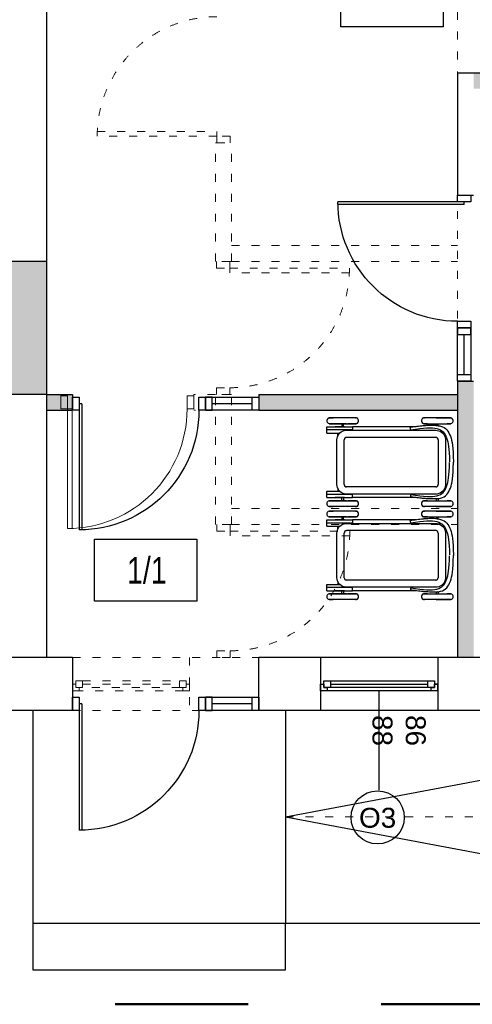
# Model space of a CAD drawing. Header units: millimetres. Extents: x 3698380 to 4312681, y 939872 to 1104488.
# Tile 42 of 93: x 3970672 to 3974075, y 1039219 to 1046630. Entities that reach past the tile are written whole.
import ezdxf
from ezdxf.enums import TextEntityAlignment as Align

# ---------------------------------------------------------------- set-up
doc = ezdxf.new("R2010")
doc.units = ezdxf.units.MM
doc.header["$LTSCALE"] = 10
doc.linetypes.add('1', pattern=[2, 1, -1])
doc.linetypes.add('ACAD_ISO03W100', pattern=[30, 12, -18])
doc.layers.add('0 20 cienka', color=8, linetype='Continuous', lineweight=20)
doc.layers.add('HVAC_zakres_opracowania', color=1, linetype='1', lineweight=50)
for name, color, linetype in [('_wytyczne ele', 6, 'Continuous'), ('A_bloki', 252, 'Continuous'), ('A_kreskowanie', 8, 'Continuous'), ('A_opis_pom', 3, 'Continuous'), ('A_sc_istn', 252, 'Continuous'), ('A_sc_proj', 2, 'Continuous'), ('A_stolarka', 252, 'Continuous'), ('A_wymiary', 1, 'Continuous')]:
    doc.layers.add(name, color=color, linetype=linetype)
doc.styles.get("Standard").update_dxf_attribs({"font": 'arial.ttf'})
doc.styles.add('Strzałki', font='ic-isocp.shx', dxfattribs={"width": 0.8})

# ---------------------------------------------------------------- blocks, each defined once
blk = doc.blocks.new('*U463')
at = {"color": 252}
for p, q in [((-16.5, 20), (-21.5, 20)), ((-21.5, 15), (-19, 15)), ((-19, 15), (-19, 17.5)), ((-19, 17.5), (-16.5, 17.5)), ((-14, 17.5), (-19, 17.5)), ((-19, 17.5), (-19, 12.5)), ((-16.5, 17.5), (-16.5, 20)), ((61.5, 20), (-16.5, 20)), ((-14, 12.5), (-14, 17.5)), ((59, 17.5), (-14, 17.5)), ((-14, 15), (59, 15)), ((64, 17.5), (59, 17.5)), ((59, 17.5), (59, 12.5)), ((66.5, 20), (61.5, 20)), ((61.5, 20), (61.5, 17.5)), ((61.5, 17.5), (64, 17.5)), ((64, 17.5), (64, 15)), ((64, 12.5), (64, 17.5)), ((64, 15), (66.5, 15)), ((-19, 12.5), (-14, 12.5)), ((-14, 12.5), (59, 12.5)), ((-14, 12.5), (59, 12.5)), ((59, 12.5), (64, 12.5))]:
    blk.add_line(p, q, dxfattribs=at)
for points in [[(-21.5, 20), (-21.5, 15), (-19, 15)], [(66.5, 20), (66.5, 15), (64, 15)]]:
    blk.add_lwpolyline(points, dxfattribs=at)
blk = doc.blocks.new('*U338')
at = {"color": 252}
blk.add_lwpolyline([(75, 0), (0, 0)], dxfattribs=at)
for tag, p in [('S', (30, 5)), ('H', (30, -20))]:
    blk.add_attdef(tag, text='', height=15, dxfattribs=at).set_placement(p, align=Align.CENTER)
blk = doc.blocks.new('*U469')
at = {"color": 252}
for points in [[(35, 900), (35, 0), (0, 0), (0, 900)], [(-50, -100), (0, -100), (0, 0), (-50, 0)], [(950, 0), (950, -100), (900, -100), (900, 0)]]:
    blk.add_lwpolyline(points, close=True, dxfattribs=at)
blk.add_arc((0, 0), 900, 0, 90, dxfattribs=at)
blk = doc.blocks.new('jndf')
at = {"layer": 'A_stolarka', "ltscale": 2}
for p, q in [((6685.7, -1555593.7), (6685.7, -1556543.7)), ((6685.7, -1555593.7), (6705.7, -1555593.7)), ((6705.7, -1555593.7), (6705.7, -1556543.7))]:
    blk.add_line(p, q, dxfattribs=at)
for points in [[(5755.7, -1555643.7), (5805.7, -1555643.7), (5805.7, -1555543.7), (5755.7, -1555543.7)], [(6705.7, -1555643.7), (6755.7, -1555643.7), (6755.7, -1555543.7), (6705.7, -1555543.7)]]:
    blk.add_lwpolyline(points, close=True, dxfattribs=at)
blk.add_arc((6705.7, -1555643.7), 900, 180, 270, dxfattribs=at)
blk = doc.blocks.new('WÓZEK DZIECIĘCY - WÓZEK DZIECIĘCY-1322588-0 PARTER')
at = {"layer": 'A_bloki'}
for p, q in [((-0.38, 0), (0, 0)), ((0.38, 0), (0, 0)), ((-33.27, -1.81), (-33.27, -2.16)), ((-33.27, -13.04), (-33.27, -1.81)), ((-33.27, -2.16), (-33.27, -2.53)), ((-33.27, -2.53), (-33.27, -2.91)), ((-33.27, -2.91), (-33.27, -3.31)), ((-33.27, -3.31), (-33.27, -3.72)), ((-33.27, -3.72), (-33.27, -4.15)), ((-33.27, -4.15), (-33.27, -4.59)), ((-33.27, -4.59), (-33.27, -5.04)), ((-33.27, -5.04), (-33.27, -5.5)), ((-33.27, -5.5), (-33.27, -5.97)), ((-33.27, -5.97), (-33.27, -6.45)), ((-33.27, -6.45), (-33.27, -6.94)), ((-33.27, -6.94), (-33.27, -7.44)), ((-28.98, -1.81), (-28.98, -4.77)), ((-28.98, -2.03), (-28.98, -1.81)), ((-28.98, -2.39), (-28.98, -2.03)), ((-28.98, -2.77), (-28.98, -2.39)), ((-28.98, -3.16), (-28.98, -2.77)), ((-28.98, -3.57), (-28.98, -3.16)), ((-28.98, -3.99), (-28.98, -3.57)), ((-28.98, -4.43), (-28.98, -3.99)), ((-28.98, -4.87), (-28.98, -4.43)), ((-28.98, -5.33), (-28.98, -4.87)), ((-28.98, -5.8), (-28.98, -5.33)), ((-28.98, -6.46), (-28.98, -5.6)), ((-28.98, -6.28), (-28.98, -5.8)), ((-28.98, -6.76), (-28.98, -6.28)), ((-28.98, -7.26), (-28.98, -6.76)), ((-28.98, -7.76), (-28.98, -7.26)), ((-28.98, -18.56), (-28.98, -7.35)), ((-21.8, -7.98), (-20.88, -7.24)), ((-20.88, -7.24), (-19.86, -6.66)), ((-19.86, -6.66), (-18.76, -6.25)), ((-18.76, -6.25), (-16.81, -5.99)), ((-16.81, -5.99), (0, -5.99)), ((0, -5.99), (16.81, -5.99)), ((16.81, -5.99), (18.76, -6.25)), ((18.76, -6.25), (19.86, -6.66)), ((19.86, -6.66), (20.88, -7.24)), ((20.88, -7.24), (21.8, -7.98)), ((28.98, -1.81), (28.98, -4.77)), ((28.98, -2.03), (28.98, -1.81)), ((28.98, -2.39), (28.98, -2.03)), ((28.98, -2.77), (28.98, -2.39)), ((28.98, -3.16), (28.98, -2.77)), ((28.98, -3.57), (28.98, -3.16)), ((28.98, -3.99), (28.98, -3.57)), ((28.98, -4.43), (28.98, -3.99)), ((28.98, -4.87), (28.98, -4.43)), ((28.98, -5.33), (28.98, -4.87)), ((28.98, -5.8), (28.98, -5.33)), ((28.98, -6.46), (28.98, -5.6)), ((28.98, -6.28), (28.98, -5.8)), ((28.98, -6.76), (28.98, -6.28)), ((28.98, -7.26), (28.98, -6.76)), ((28.98, -7.76), (28.98, -7.26)), ((28.98, -18.56), (28.98, -7.35)), ((33.27, -1.81), (33.27, -2.16)), ((33.27, -13.04), (33.27, -1.81)), ((33.27, -2.16), (33.27, -2.53)), ((33.27, -2.53), (33.27, -2.91)), ((33.27, -2.91), (33.27, -3.31)), ((33.27, -3.31), (33.27, -3.72)), ((33.27, -3.72), (33.27, -4.15)), ((33.27, -4.15), (33.27, -4.59)), ((33.27, -4.59), (33.27, -5.04)), ((33.27, -5.04), (33.27, -5.5)), ((33.27, -5.5), (33.27, -5.97)), ((33.27, -5.97), (33.27, -6.45)), ((33.27, -6.45), (33.27, -6.94)), ((33.27, -6.94), (33.27, -7.44)), ((-33.27, -7.44), (-33.27, -7.95)), ((-33.27, -7.95), (-33.27, -8.46)), ((-33.27, -8.46), (-33.27, -8.98)), ((-33.27, -8.98), (-33.27, -9.51)), ((-33.27, -9.51), (-33.27, -10.04)), ((-33.27, -10.04), (-33.27, -10.57)), ((-33.27, -10.57), (-33.27, -11.1)), ((-33.27, -11.1), (-33.27, -11.64)), ((-33.27, -11.64), (-33.27, -12.17)), ((-33.27, -12.17), (-33.27, -12.71)), ((-33.27, -12.71), (-33.27, -13.24)), ((-33.27, -13.24), (-33.27, -13.78)), ((-33.27, -13.78), (-33.27, -14.31)), ((-33.27, -14.31), (-33.27, -14.84)), ((-28.98, -8.28), (-28.98, -7.76)), ((-28.98, -8.79), (-28.98, -8.28)), ((-28.98, -9.31), (-28.98, -8.79)), ((-28.98, -9.84), (-28.98, -9.31)), ((-28.98, -10.37), (-28.98, -9.84)), ((-28.98, -10.91), (-28.98, -10.37)), ((-28.98, -11.44), (-28.98, -10.91)), ((-28.98, -11.98), (-28.98, -11.44)), ((-28.98, -12.51), (-28.98, -11.98)), ((-28.98, -13.05), (-28.98, -12.51)), ((-28.98, -13.58), (-28.98, -13.05)), ((-28.98, -14.11), (-28.98, -13.58)), ((-28.98, -14.64), (-28.98, -14.11)), ((-28.98, -15.17), (-28.98, -14.64)), ((-27.43, -11.45), (-28.76, -11.45)), ((-28.76, -12.64), (-27.57, -12.64)), ((-24.06, -13.23), (-23.96, -12.06)), ((-24.06, -43.6), (-24.06, -13.23)), ((-23.96, -12.06), (-23.68, -10.92)), ((-23.68, -10.92), (-23.22, -9.84)), ((-23.22, -9.84), (-22.58, -8.85)), ((-22.58, -8.85), (-21.8, -7.98)), ((-18.59, -13.23), (-18.59, -80.23)), ((-16.81, -11.46), (0, -11.46)), ((0, -11.46), (16.81, -11.46)), ((18.59, -13.23), (18.59, -80.23)), ((21.8, -7.98), (22.58, -8.85)), ((22.58, -8.85), (23.22, -9.84)), ((23.22, -9.84), (23.68, -10.92)), ((23.68, -10.92), (23.96, -12.06)), ((23.96, -12.06), (24.06, -13.23)), ((24.06, -13.23), (24.06, -43.6)), ((27.43, -11.45), (28.76, -11.45)), ((28.76, -12.64), (27.57, -12.64)), ((28.98, -8.28), (28.98, -7.76)), ((28.98, -8.79), (28.98, -8.28)), ((28.98, -9.31), (28.98, -8.79)), ((28.98, -9.84), (28.98, -9.31)), ((28.98, -10.37), (28.98, -9.84)), ((28.98, -10.91), (28.98, -10.37)), ((28.98, -11.44), (28.98, -10.91)), ((28.98, -11.98), (28.98, -11.44)), ((28.98, -12.51), (28.98, -11.98)), ((28.98, -13.05), (28.98, -12.51)), ((28.98, -13.58), (28.98, -13.05)), ((28.98, -14.11), (28.98, -13.58)), ((28.98, -14.64), (28.98, -14.11)), ((28.98, -15.17), (28.98, -14.64)), ((33.27, -7.44), (33.27, -7.95)), ((33.27, -7.95), (33.27, -8.46)), ((33.27, -8.46), (33.27, -8.98)), ((33.27, -8.98), (33.27, -9.51)), ((33.27, -9.51), (33.27, -10.04)), ((33.27, -10.04), (33.27, -10.57)), ((33.27, -10.57), (33.27, -11.1)), ((33.27, -11.1), (33.27, -11.64)), ((33.27, -11.64), (33.27, -12.17)), ((33.27, -12.17), (33.27, -12.71)), ((33.27, -12.71), (33.27, -13.24)), ((33.27, -13.24), (33.27, -13.78)), ((33.27, -13.78), (33.27, -14.31)), ((33.27, -14.31), (33.27, -14.84)), ((-33.27, -14.84), (-33.27, -15.36)), ((-33.27, -15.36), (-33.27, -15.88)), ((-33.27, -15.88), (-33.27, -16.39)), ((-33.27, -15.89), (-33.27, -20.92)), ((-33.27, -16.39), (-33.27, -16.89)), ((-33.27, -16.89), (-33.27, -17.39)), ((-33.27, -17.39), (-33.27, -17.88)), ((-33.27, -17.88), (-33.27, -18.36)), ((-33.27, -18.36), (-33.27, -18.83)), ((-33.27, -18.83), (-33.27, -19.29)), ((-33.27, -19.29), (-33.27, -19.73)), ((-33.27, -19.73), (-33.27, -20.17)), ((-33.27, -20.17), (-33.27, -20.59)), ((-33.27, -20.59), (-33.27, -21)), ((-33.27, -21), (-33.27, -21.39)), ((-33.27, -21.39), (-33.27, -21.77)), ((-33.27, -22.36), (-33.27, -21.62)), ((-33.27, -21.77), (-33.27, -22.14)), ((-33.27, -22.14), (-33.27, -22.36)), ((-28.98, -15.69), (-28.98, -15.17)), ((-28.98, -16.2), (-28.98, -15.69)), ((-28.98, -16.71), (-28.98, -16.2)), ((-28.98, -17.21), (-28.98, -16.71)), ((-28.98, -17.7), (-28.98, -17.21)), ((-28.98, -18.18), (-28.98, -17.7)), ((-28.98, -18.66), (-28.98, -18.18)), ((-28.98, -19.12), (-28.98, -18.66)), ((-28.98, -19.57), (-28.98, -19.12)), ((-28.98, -19.39), (-28.98, -22.36)), ((-28.98, -20.01), (-28.98, -19.57)), ((-28.98, -20.44), (-28.98, -20.01)), ((-28.98, -20.85), (-28.98, -20.44)), ((-28.98, -21.25), (-28.98, -20.85)), ((-28.98, -21.64), (-28.98, -21.25)), ((-28.98, -22.01), (-28.98, -21.64)), ((-28.98, -22.36), (-28.98, -22.01)), ((28.98, -15.69), (28.98, -15.17)), ((28.98, -16.2), (28.98, -15.69)), ((28.98, -16.71), (28.98, -16.2)), ((28.98, -17.21), (28.98, -16.71)), ((28.98, -17.7), (28.98, -17.21)), ((28.98, -18.18), (28.98, -17.7)), ((28.98, -18.66), (28.98, -18.18)), ((28.98, -19.12), (28.98, -18.66)), ((28.98, -19.57), (28.98, -19.12)), ((28.98, -19.39), (28.98, -22.36)), ((28.98, -20.01), (28.98, -19.57)), ((28.98, -20.44), (28.98, -20.01)), ((28.98, -20.85), (28.98, -20.44)), ((28.98, -21.25), (28.98, -20.85)), ((28.98, -21.64), (28.98, -21.25)), ((28.98, -22.01), (28.98, -21.64)), ((28.98, -22.36), (28.98, -22.01)), ((33.27, -14.84), (33.27, -15.36)), ((33.27, -15.36), (33.27, -15.88)), ((33.27, -15.88), (33.27, -16.39)), ((33.27, -15.89), (33.27, -20.92)), ((33.27, -16.39), (33.27, -16.89)), ((33.27, -16.89), (33.27, -17.39)), ((33.27, -17.39), (33.27, -17.88)), ((33.27, -17.88), (33.27, -18.36)), ((33.27, -18.36), (33.27, -18.83)), ((33.27, -18.83), (33.27, -19.29)), ((33.27, -19.29), (33.27, -19.73)), ((33.27, -19.73), (33.27, -20.17)), ((33.27, -20.17), (33.27, -20.59)), ((33.27, -20.59), (33.27, -21)), ((33.27, -21), (33.27, -21.39)), ((33.27, -21.39), (33.27, -21.77)), ((33.27, -22.36), (33.27, -21.62)), ((33.27, -21.77), (33.27, -22.14)), ((33.27, -22.14), (33.27, -22.36)), ((-26.68, -28.03), (-26.68, -75.92)), ((26.68, -28.03), (26.68, -75.92)), ((-24.06, -31.98), (-26.68, -32.38)), ((24.06, -31.98), (26.68, -32.38)), ((-24.06, -80.23), (-24.06, -43.6)), ((24.06, -43.6), (24.06, -80.23)), ((-33.27, -72.89), (-33.27, -73.24)), ((-33.27, -73.63), (-33.27, -72.89)), ((-33.27, -73.24), (-33.27, -73.61)), ((-33.27, -73.61), (-33.27, -74)), ((-33.27, -74), (-33.27, -74.4)), ((-28.98, -72.89), (-28.98, -79.36)), ((-28.98, -73.11), (-28.98, -72.89)), ((-28.98, -73.47), (-28.98, -73.11)), ((-28.98, -73.85), (-28.98, -73.47)), ((-28.98, -74.25), (-28.98, -73.85)), ((28.98, -72.89), (28.98, -79.36)), ((28.98, -73.11), (28.98, -72.89)), ((28.98, -73.47), (28.98, -73.11)), ((28.98, -73.85), (28.98, -73.47)), ((28.98, -74.25), (28.98, -73.85)), ((33.27, -72.89), (33.27, -73.24)), ((33.27, -73.63), (33.27, -72.89)), ((33.27, -73.24), (33.27, -73.61)), ((33.27, -73.61), (33.27, -74)), ((33.27, -74), (33.27, -74.4)), ((-33.27, -74.33), (-33.27, -87.9)), ((-33.27, -74.4), (-33.27, -74.81)), ((-33.27, -74.81), (-33.27, -75.24)), ((-33.27, -75.24), (-33.27, -75.68)), ((-33.27, -75.68), (-33.27, -76.13)), ((-33.27, -76.13), (-33.27, -76.59)), ((-33.27, -76.59), (-33.27, -77.06)), ((-33.27, -77.06), (-33.27, -77.55)), ((-33.27, -77.55), (-33.27, -78.04)), ((-33.27, -78.04), (-33.27, -78.54)), ((-33.27, -78.54), (-33.27, -79.05)), ((-33.27, -79.05), (-33.27, -79.56)), ((-33.27, -79.56), (-33.27, -80.08)), ((-33.27, -80.08), (-33.27, -80.6)), ((-33.27, -80.6), (-33.27, -81.13)), ((-33.27, -81.13), (-33.27, -81.66)), ((-28.98, -74.66), (-28.98, -74.25)), ((-28.98, -75.08), (-28.98, -74.66)), ((-28.98, -75.51), (-28.98, -75.08)), ((-28.98, -75.96), (-28.98, -75.51)), ((-28.98, -76.42), (-28.98, -75.96)), ((-28.98, -76.89), (-28.98, -76.42)), ((-28.98, -77.37), (-28.98, -76.89)), ((-28.98, -77.86), (-28.98, -77.37)), ((-28.98, -78.35), (-28.98, -77.86)), ((-28.98, -78.86), (-28.98, -78.35)), ((-28.98, -79.37), (-28.98, -78.86)), ((-28.98, -79.89), (-28.98, -79.37)), ((-28.98, -80.41), (-28.98, -79.89)), ((-28.98, -80.29), (-28.98, -93.44)), ((-28.98, -80.94), (-28.98, -80.41)), ((-28.98, -81.47), (-28.98, -80.94)), ((-28.98, -82), (-28.98, -81.47)), ((-26.68, -75.92), (-24.32, -75.92)), ((-26.68, -81.85), (-26.68, -75.92)), ((-24.32, -75.92), (-24.32, -95.08)), ((-23.79, -82.19), (-24.06, -80.23)), ((24.06, -80.23), (23.79, -82.19)), ((24.32, -75.92), (24.32, -95.08)), ((26.68, -75.92), (24.32, -75.92)), ((26.68, -81.85), (26.68, -75.92)), ((28.98, -74.66), (28.98, -74.25)), ((28.98, -75.08), (28.98, -74.66)), ((28.98, -75.51), (28.98, -75.08)), ((28.98, -75.96), (28.98, -75.51)), ((28.98, -76.42), (28.98, -75.96)), ((28.98, -76.89), (28.98, -76.42)), ((28.98, -77.37), (28.98, -76.89)), ((28.98, -77.86), (28.98, -77.37)), ((28.98, -78.35), (28.98, -77.86)), ((28.98, -78.86), (28.98, -78.35)), ((28.98, -79.37), (28.98, -78.86)), ((28.98, -79.89), (28.98, -79.37)), ((28.98, -80.41), (28.98, -79.89)), ((28.98, -80.29), (28.98, -93.44)), ((28.98, -80.94), (28.98, -80.41)), ((28.98, -81.47), (28.98, -80.94)), ((28.98, -82), (28.98, -81.47)), ((33.27, -74.33), (33.27, -87.9)), ((33.27, -74.4), (33.27, -74.81)), ((33.27, -74.81), (33.27, -75.24)), ((33.27, -75.24), (33.27, -75.68)), ((33.27, -75.68), (33.27, -76.13)), ((33.27, -76.13), (33.27, -76.59)), ((33.27, -76.59), (33.27, -77.06)), ((33.27, -77.06), (33.27, -77.55)), ((33.27, -77.55), (33.27, -78.04)), ((33.27, -78.04), (33.27, -78.54)), ((33.27, -78.54), (33.27, -79.05)), ((33.27, -79.05), (33.27, -79.56)), ((33.27, -79.56), (33.27, -80.08)), ((33.27, -80.08), (33.27, -80.6)), ((33.27, -80.6), (33.27, -81.13)), ((33.27, -81.13), (33.27, -81.66)), ((-33.27, -81.66), (-33.27, -82.2)), ((-33.27, -82.2), (-33.27, -82.73)), ((-33.27, -82.73), (-33.27, -83.27)), ((-33.27, -83.27), (-33.27, -83.81)), ((-33.27, -83.81), (-33.27, -84.34)), ((-33.27, -84.34), (-33.27, -84.88)), ((-33.27, -84.88), (-33.27, -85.41)), ((-33.27, -85.41), (-33.27, -85.93)), ((-33.27, -85.93), (-33.27, -86.46)), ((-33.27, -86.46), (-33.27, -86.97)), ((-33.27, -86.97), (-33.27, -87.48)), ((-33.27, -87.48), (-33.27, -87.99)), ((-33.27, -87.99), (-33.27, -88.48)), ((-33.27, -88.48), (-33.27, -88.97)), ((-33.27, -88.79), (-33.27, -89.65)), ((-28.98, -82.54), (-28.98, -82)), ((-28.98, -83.07), (-28.98, -82.54)), ((-28.98, -83.61), (-28.98, -83.07)), ((-28.98, -84.15), (-28.98, -83.61)), ((-28.98, -84.68), (-28.98, -84.15)), ((-28.98, -85.21), (-28.98, -84.68)), ((-28.98, -85.74), (-28.98, -85.21)), ((-28.98, -86.26), (-28.98, -85.74)), ((-28.98, -86.78), (-28.98, -86.26)), ((-28.98, -87.3), (-28.98, -86.78)), ((-28.98, -87.8), (-28.98, -87.3)), ((-28.98, -88.3), (-28.98, -87.8)), ((-28.98, -88.79), (-28.98, -88.3)), ((-28.98, -89.28), (-28.98, -88.79)), ((-26.68, -82.6), (-28.76, -82.6)), ((-28.76, -83.79), (-26.68, -83.79)), ((-26.68, -83.44), (-26.68, -81.85)), ((-26.68, -81.85), (-26.68, -83.44)), ((-26.68, -86.33), (-26.68, -83.14)), ((-26.68, -84.81), (-26.68, -83.44)), ((-26.68, -83.44), (-26.68, -84.81)), ((-26.68, -85.9), (-26.68, -84.81)), ((-26.68, -84.81), (-26.68, -85.9)), ((-26.68, -86.71), (-26.68, -85.9)), ((-26.68, -85.9), (-26.68, -86.71)), ((-26.68, -88.42), (-26.68, -86.33)), ((-26.68, -87.33), (-26.68, -86.71)), ((-26.68, -86.71), (-26.68, -87.33)), ((-26.68, -87.86), (-26.68, -87.33)), ((-26.68, -87.33), (-26.68, -87.86)), ((-26.68, -95.08), (-26.68, -87.86)), ((-26.68, -87.86), (-26.68, -88.33)), ((-26.68, -88.77), (-26.68, -88.33)), ((-26.68, -88.33), (-26.68, -88.77)), ((-23.38, -83.29), (-23.79, -82.19)), ((-22.8, -84.31), (-23.38, -83.29)), ((-22.07, -85.23), (-22.8, -84.31)), ((-21.19, -86.01), (-22.07, -85.23)), ((-21.94, -95.08), (-21.94, -85.34)), ((-19.67, -86.89), (-21.94, -86.89)), ((-20.2, -86.64), (-21.19, -86.01)), ((-19.12, -87.1), (-20.2, -86.64)), ((-17.98, -87.39), (-19.12, -87.1)), ((-16.81, -87.48), (-17.98, -87.39)), ((0, -82.01), (-16.81, -82.01)), ((0, -87.48), (-16.81, -87.48)), ((16.81, -82.01), (0, -82.01)), ((16.81, -87.48), (0, -87.48)), ((17.98, -87.39), (16.81, -87.48)), ((19.12, -87.1), (17.98, -87.39)), ((20.2, -86.64), (19.12, -87.1)), ((19.67, -86.89), (21.94, -86.89)), ((21.19, -86.01), (20.2, -86.64)), ((22.07, -85.23), (21.19, -86.01)), ((21.94, -95.08), (21.94, -85.34)), ((22.8, -84.31), (22.07, -85.23)), ((23.38, -83.29), (22.8, -84.31)), ((23.79, -82.19), (23.38, -83.29)), ((26.68, -83.44), (26.68, -81.85)), ((26.68, -81.85), (26.68, -83.44)), ((26.68, -82.6), (28.76, -82.6)), ((26.68, -86.33), (26.68, -83.14)), ((26.68, -84.81), (26.68, -83.44)), ((26.68, -83.44), (26.68, -84.81)), ((28.76, -83.79), (26.68, -83.79)), ((26.68, -85.9), (26.68, -84.81)), ((26.68, -84.81), (26.68, -85.9)), ((26.68, -86.71), (26.68, -85.9)), ((26.68, -85.9), (26.68, -86.71)), ((26.68, -88.42), (26.68, -86.33)), ((26.68, -87.33), (26.68, -86.71)), ((26.68, -86.71), (26.68, -87.33)), ((26.68, -95.08), (26.68, -87.33)), ((26.68, -87.33), (26.68, -87.86)), ((26.68, -88.33), (26.68, -87.86)), ((26.68, -87.86), (26.68, -88.33)), ((26.68, -88.77), (26.68, -88.33)), ((26.68, -88.33), (26.68, -88.77)), ((28.98, -82.54), (28.98, -82)), ((28.98, -83.07), (28.98, -82.54)), ((28.98, -83.61), (28.98, -83.07)), ((28.98, -84.15), (28.98, -83.61)), ((28.98, -84.68), (28.98, -84.15)), ((28.98, -85.21), (28.98, -84.68)), ((28.98, -85.74), (28.98, -85.21)), ((28.98, -86.26), (28.98, -85.74)), ((28.98, -86.78), (28.98, -86.26)), ((28.98, -87.3), (28.98, -86.78)), ((28.98, -87.8), (28.98, -87.3)), ((28.98, -88.3), (28.98, -87.8)), ((28.98, -88.79), (28.98, -88.3)), ((28.98, -89.28), (28.98, -88.79)), ((33.27, -81.66), (33.27, -82.2)), ((33.27, -82.2), (33.27, -82.73)), ((33.27, -82.73), (33.27, -83.27)), ((33.27, -83.27), (33.27, -83.81)), ((33.27, -83.81), (33.27, -84.34)), ((33.27, -84.34), (33.27, -84.88)), ((33.27, -84.88), (33.27, -85.41)), ((33.27, -85.41), (33.27, -85.93)), ((33.27, -85.93), (33.27, -86.46)), ((33.27, -86.46), (33.27, -86.97)), ((33.27, -86.97), (33.27, -87.48)), ((33.27, -87.48), (33.27, -87.99)), ((33.27, -87.99), (33.27, -88.48)), ((33.27, -88.48), (33.27, -88.97)), ((-33.27, -88.97), (-33.27, -89.45)), ((-33.27, -89.45), (-33.27, -89.92)), ((-33.27, -89.92), (-33.27, -90.38)), ((-33.27, -90.38), (-33.27, -90.82)), ((-33.27, -93.44), (-33.27, -90.47)), ((-33.27, -90.82), (-33.27, -91.26)), ((-33.27, -91.26), (-33.27, -91.68)), ((-33.27, -91.68), (-33.27, -92.08)), ((-33.27, -92.08), (-33.27, -92.48)), ((-33.27, -92.48), (-33.27, -92.85)), ((-33.27, -92.85), (-33.27, -93.22)), ((-33.27, -93.22), (-33.27, -93.44)), ((-28.98, -89.75), (-28.98, -89.28)), ((-28.98, -90.21), (-28.98, -89.75)), ((-28.98, -90.66), (-28.98, -90.21)), ((-28.98, -91.1), (-28.98, -90.66)), ((-28.98, -91.52), (-28.98, -91.1)), ((-28.98, -91.94), (-28.98, -91.52)), ((-28.98, -92.33), (-28.98, -91.94)), ((-28.98, -92.72), (-28.98, -92.33)), ((-28.98, -93.08), (-28.98, -92.72)), ((-28.98, -93.44), (-28.98, -93.08)), ((-21.94, -95.08), (-26.68, -95.08)), ((26.68, -95.08), (21.94, -95.08)), ((28.98, -89.75), (28.98, -89.28)), ((28.98, -90.21), (28.98, -89.75)), ((28.98, -90.66), (28.98, -90.21)), ((28.98, -91.1), (28.98, -90.66)), ((28.98, -91.52), (28.98, -91.1)), ((28.98, -91.94), (28.98, -91.52)), ((28.98, -92.33), (28.98, -91.94)), ((28.98, -92.72), (28.98, -92.33)), ((28.98, -93.08), (28.98, -92.72)), ((28.98, -93.44), (28.98, -93.08)), ((33.27, -88.97), (33.27, -89.45)), ((33.27, -89.45), (33.27, -89.92)), ((33.27, -89.92), (33.27, -90.38)), ((33.27, -90.38), (33.27, -90.82)), ((33.27, -93.44), (33.27, -90.47)), ((33.27, -90.82), (33.27, -91.26)), ((33.27, -91.26), (33.27, -91.68)), ((33.27, -91.68), (33.27, -92.08)), ((33.27, -92.08), (33.27, -92.48)), ((33.27, -92.48), (33.27, -92.85)), ((33.27, -92.85), (33.27, -93.22)), ((33.27, -93.22), (33.27, -93.44))]:
    blk.add_line(p, q, dxfattribs=at)
for centre, start, end in [((-16.81, -13.23), 90, 180), ((-16.81, -13.23), 166.49033, 180), ((-16.81, -13.23), 152.49106, 162.50894), ((-16.81, -13.23), 121.49033, 148.50967), ((-16.81, -13.23), 107.49106, 117.50894), ((-16.81, -13.23), 90, 103.50967), ((16.81, -13.23), 0, 90), ((16.81, -13.23), 76.49033, 90), ((16.81, -13.23), 62.49106, 72.50894), ((16.81, -13.23), 31.49033, 58.50967), ((16.81, -13.23), 17.49106, 27.50894), ((16.81, -13.23), 0, 13.50967), ((-16.81, -80.23), 180, 270), ((-16.81, -80.23), 180, 193.50967), ((-16.81, -80.23), 197.49106, 207.50894), ((-16.81, -80.23), 211.49033, 238.50967), ((16.81, -80.23), 270, 0), ((16.81, -80.23), 301.49033, 328.50967), ((16.81, -80.23), 332.49106, 342.50894), ((16.81, -80.23), 346.49033, 0), ((-16.81, -80.23), 242.49106, 252.50894), ((-16.81, -80.23), 256.49033, 270), ((16.81, -80.23), 270, 283.50967), ((16.81, -80.23), 287.49106, 297.50894)]:
    blk.add_arc(centre, 1.78, start, end, dxfattribs=at)
for centre, ratio, start_param, end_param in [((-31.13, -1.81), 0.767481, 6.227865, 9.473408), ((31.13, -1.81), 0.767481, 6.227866, 9.480099), ((-31.13, -22.36), 0.764604, 3.086272, 6.338507), ((31.13, -22.36), 0.764604, 3.092909, 6.338506), ((-31.13, -72.89), 0.764604, 6.227865, 9.480099), ((31.13, -72.89), 0.764604, 6.227865, 9.480099), ((-31.13, -93.44), 0.767481, 3.086272, 6.338508), ((31.13, -93.44), 0.767481, 3.092965, 6.338506)]:
    blk.add_ellipse(centre, major_axis=(2.14, 0), ratio=ratio, start_param=start_param, end_param=end_param, dxfattribs=at)
for points, knots in [([(-27.62, -13.24), (-27.53, -11.89), (-26.64, -6.13), (-21.06, -1.88), (-11.2, 0), (-0.38, 0)], [-0.5602568, -0.5602568, -0.5602568, -0.5602568, -0.4944523, -0.2348886, 0, 0, 0, 0]), ([(27.6, -13.24), (27.53, -11.89), (26.64, -6.13), (21.06, -1.88), (11.2, 0), (0.38, 0)], [-0.5602568, -0.5602568, -0.5602568, -0.5602568, -0.4944523, -0.2348886, 0, 0, 0, 0]), ([(-24.39, -32.03), (-24.39, -32.01), (-24.39, -31.99), (-24.4, -31.98), (-26.02, -21.92), (-26.7, -10.25), (-19.71, -4.79), (-10.46, -2.97), (-0.3, -2.97)], [0.036693, 0.036693, 0.036693, 0.036693, 0.0371187, 0.0371187, 0.0371187, 0.2905198, 0.5500836, 0.7849722, 0.7849722, 0.7849722, 0.7849722]), ([(24.39, -32.03), (24.39, -32.01), (24.39, -31.99), (24.4, -31.98), (26.02, -21.92), (26.7, -10.25), (19.71, -4.79), (10.46, -2.97), (0.3, -2.97)], [0.036693, 0.036693, 0.036693, 0.036693, 0.0371187, 0.0371187, 0.0371187, 0.2905198, 0.5500836, 0.7849722, 0.7849722, 0.7849722, 0.7849722]), ([(-27.51, -12.02), (-27.57, -12.8), (-27.62, -13.79), (-27.65, -14.77), (-27.67, -15.9)], [0, 0, 0, 0, 0.125, 0.1562584, 0.1562584, 0.1562584, 0.1562584]), ([(27.51, -12.02), (27.59, -12.8), (27.62, -13.79), (27.65, -14.77), (27.67, -15.9)], [0, 0, 0, 0, 0.125, 0.1562584, 0.1562584, 0.1562584, 0.1562584]), ([(-27.67, -15.9), (-27.67, -16.18), (-27.67, -17.26), (-27.6, -18.73), (-27.49, -20.31), (-27.4, -21.5), (-27.3, -22.69), (-27.14, -24.29), (-26.82, -27.08), (-26.51, -29.46), (-26.06, -32.28)], [0.2051655, 0.2051655, 0.2051655, 0.2051655, 0.25, 0.375, 0.4375, 0.5, 0.5625, 0.625, 0.75, 1, 1, 1, 1]), ([(27.67, -15.9), (27.67, -16.18), (27.67, -17.26), (27.6, -18.73), (27.49, -20.31), (27.4, -21.5), (27.3, -22.69), (27.14, -24.29), (26.82, -27.08), (26.51, -29.46), (26.06, -32.28)], [0.2051655, 0.2051655, 0.2051655, 0.2051655, 0.25, 0.375, 0.4375, 0.5, 0.5625, 0.625, 0.75, 1, 1, 1, 1])]:
    blk.add_open_spline(points, degree=3, knots=knots, dxfattribs=at)
blk = doc.blocks.new('d')
at = {"layer": 'A_kreskowanie', "ltscale": 2}
h = blk.add_hatch(color=252, dxfattribs=at)
h.dxf.hatch_style = 1
h.paths.add_polyline_path([(3731432.76, 791007.02), (3731312.76, 791007.02), (3731312.76, 789647.02), (3731432.76, 789647.02)])
h.paths.add_polyline_path([(3732874.74, 789327.02), (3732874.74, 789347.02), (3731432.76, 789347.02), (3731432.76, 789227.02), (3732874.74, 789227.02)])
h.paths.add_polyline_path([(3732754.74, 789227.02), (3732634.74, 789227.02), (3732634.74, 789127.02), (3732754.74, 789127.02)])
h.paths.add_polyline_path([(3734281.53, 789347.02), (3733874.74, 789347.02), (3733874.74, 789227.02), (3734281.53, 789227.02)])
h.paths.add_polyline_path([(3734161.53, 791007.02), (3734041.53, 791007.02), (3734041.53, 790927.02), (3734041.53, 790357.02), (3734041.53, 789347.02), (3734161.53, 789347.02)])
h.paths.add_polyline_path([(3736381.9, 791007.02), (3736261.9, 791007.02), (3736261.9, 789347.02), (3735463.65, 789347.02), (3735314.74, 789347.02), (3735314.74, 789227.02), (3736381.9, 789227.02)])
h.paths.add_polyline_path([(3735583.65, 789227.02), (3735463.65, 789227.02), (3735463.65, 787727.02), (3735583.65, 787727.02)])
h.paths.add_polyline_path([(3732754.74, 788122.56), (3732634.74, 788122.56), (3732634.74, 787727.02), (3732754.74, 787727.02)])
h.paths.add_polyline_path([(3731432.76, 789527.02), (3731312.76, 789527.02), (3731312.76, 787727.02), (3731432.76, 787727.02)])
h.paths.add_polyline_path([(3730049.12, 787727.02), (3729235.08, 787727.02), (3729235.08, 787627.02), (3729285.08, 787627.02), (3729285.08, 787527.02, 0.0278424), (3729290.65, 787427.02), (3730049.12, 787427.02)])
h.paths.add_polyline_path([(3729285.08, 787527.02), (3729235.08, 787527.02), (3729235.08, 787427.02), (3729290.65, 787427.02, -0.0278424)], flags=17)
h.paths.add_polyline_path([(3729285.08, 787627.02), (3729235.08, 787627.02), (3729235.08, 787527.02), (3729285.08, 787527.02)], flags=17)
h.paths.add_polyline_path([(3729114.74, 784607.02), (3728714.74, 784607.02), (3728714.74, 783607.02), (3729114.74, 783607.02)])
h.paths.add_polyline_path([(3729220.66, 783607.02), (3729114.74, 783607.02), (3729114.74, 783487.02), (3729220.66, 783487.02)])
h.paths.add_polyline_path([(3729309.74, 783607.02), (3729220.66, 783607.02), (3729220.66, 783487.02), (3729309.74, 783487.02)])
h.paths.add_polyline_path([(3732204.74, 783607.02), (3730709.74, 783607.02), (3730709.74, 783487.02), (3732204.74, 783487.02)])
h.paths.add_polyline_path([(3732324.74, 783707.02), (3732204.74, 783707.02), (3732204.74, 781627.02), (3732324.74, 781627.02)])
h.paths.add_polyline_path([(3735344.74, 786027.02), (3735224.74, 786027.02), (3732324.74, 786027.02), (3732324.74, 785907.02), (3735224.74, 785907.02), (3735224.74, 781627.02), (3735344.74, 781627.02)])
h.paths.add_polyline_path([(3744114.74, 791127.02), (3735314.74, 791127.02), (3735314.74, 791007.02), (3744114.74, 791007.02)])
h.paths.add_polyline_path([(3740100.05, 791007.02), (3739980.05, 791007.02), (3739980.05, 787727.02), (3740100.05, 787727.02)])
h.paths.add_polyline_path([(3742214.74, 791007.02), (3742094.74, 791007.02), (3742094.74, 787727.02), (3742214.74, 787727.02)])
h.paths.add_polyline_path([(3727024.74, 793327.02), (3726904.74, 793327.02), (3726904.74, 789127.02), (3727024.74, 789127.02)])
at = {"layer": '0 20 cienka', "color": 252, "linetype": 'ACAD_ISO03W100', "ltscale": 0.5}
for p, q in [((3729309.74, 781627.02), (3730709.74, 781627.02)), ((3729334.74, 781452), (3729384.74, 781452)), ((3729334.74, 781402), (3729334.74, 781452)), ((3729384.74, 781452), (3730114.74, 781452)), ((3729384.74, 781452), (3729384.74, 781402)), ((3729384.74, 781452), (3730114.74, 781452)), ((3730114.74, 781402), (3730114.74, 781452)), ((3730114.74, 781452), (3730164.74, 781452)), ((3730164.74, 781452), (3730164.74, 781402)), ((3729309.74, 781427), (3729334.74, 781427)), ((3729359.74, 781377), (3729309.74, 781377)), ((3729334.74, 781427), (3729334.74, 781402)), ((3729334.74, 781402), (3729359.74, 781402)), ((3729384.74, 781402), (3729334.74, 781402)), ((3729359.74, 781402), (3729359.74, 781377)), ((3730139.74, 781377), (3729359.74, 781377)), ((3729384.74, 781427), (3730114.74, 781427)), ((3730114.74, 781402), (3729384.74, 781402)), ((3730164.74, 781402), (3730114.74, 781402)), ((3730139.74, 781377), (3730139.74, 781402)), ((3730139.74, 781402), (3730164.74, 781402)), ((3730189.74, 781377), (3730139.74, 781377)), ((3730164.74, 781402), (3730164.74, 781427)), ((3730164.74, 781427), (3730189.74, 781427)), ((3729309.74, 781227.02), (3730709.74, 781227.02)), ((3730909.74, 780427.02), (3735169.87, 780427.02))]:
    blk.add_line(p, q, dxfattribs=at)
for points in [[(3732204.74, 781627.02), (3732204.74, 787427.02)], [(3730384.74, 784607.02), (3730384.74, 785499.45)], [(3730384.74, 785499.45), (3730504.74, 785499.45)], [(3730504.74, 784607.02), (3730504.74, 785499.45)], [(3730504.74, 784727.02), (3732204.74, 784727.02)], [(3730504.74, 784607.02), (3730384.74, 784607.02)], [(3730504.74, 784607.02), (3732204.74, 784607.02)], [(3729220.66, 783607.02), (3729114.74, 783607.02)], [(3729220.66, 783607.02), (3729220.66, 783487.02)], [(3730384.74, 783607.02), (3730220.66, 783607.02)], [(3730220.66, 783607.02), (3730220.66, 783487.02)], [(3730384.74, 782627.02), (3730384.74, 783607.02)], [(3730504.74, 783607.02), (3730384.74, 783607.02)], [(3730504.74, 782627.02), (3730504.74, 783607.02)], [(3729220.66, 783487.02), (3729114.74, 783487.02)], [(3730384.74, 783487.02), (3730220.66, 783487.02)], [(3730504.74, 782747.02), (3732204.74, 782747.02)], [(3730504.74, 782627.02), (3730384.74, 782627.02)], [(3730504.74, 782627.02), (3732204.74, 782627.02)], [(3730189.74, 781627.02), (3730189.74, 781227.02)], [(3729309.74, 781377), (3729309.74, 781427), (3729334.74, 781427.02)], [(3730189.74, 781377), (3730189.74, 781427.02), (3730164.74, 781427)]]:
    blk.add_lwpolyline(points, dxfattribs=at)
for points in [[(3729494.74, 785584.45), (3730394.74, 785584.45), (3730394.74, 785549.45), (3729494.74, 785549.45)], [(3730494.74, 785499.45), (3730494.74, 785549.45), (3730394.74, 785549.45), (3730394.74, 785499.45)], [(3730391.08, 784607.02), (3730391.08, 784557.02), (3730491.08, 784557.02), (3730491.08, 784607.02)], [(3731391.08, 784522.02), (3730491.08, 784522.02), (3730491.08, 784557.02), (3731391.08, 784557.02)], [(3730491.08, 783607.02), (3730391.08, 783607.02), (3730391.08, 783657.02), (3730491.08, 783657.02)], [(3730393.99, 782627.02), (3730393.99, 782577.02), (3730493.99, 782577.02), (3730493.99, 782627.02)], [(3731393.99, 782542.02), (3730493.99, 782542.02), (3730493.99, 782577.02), (3731393.99, 782577.02)], [(3730493.99, 781627.02), (3730393.99, 781627.02), (3730393.99, 781677.02), (3730493.99, 781677.02)]]:
    blk.add_lwpolyline(points, close=True, dxfattribs=at)
for centre, start, end in [((3730394.74, 785549.45), 90, 180), ((3730491.08, 784557.02), 270, 0), ((3730493.99, 782577.02), 270, 0)]:
    blk.add_arc(centre, 900, start, end, dxfattribs=at)
at = {"layer": 'A_opis_pom', "color": 252, "ltscale": 2}
for points in [[(3731327.16, 786839.01), (3732096.08, 786839.01), (3732096.08, 786373.58), (3731327.16, 786373.58)], [(3729474.86, 782516.11), (3730243.78, 782516.11), (3730243.78, 782050.69), (3729474.86, 782050.69)]]:
    blk.add_lwpolyline(points, close=True, dxfattribs=at)
at = {"layer": 'A_sc_istn', "color": 252}
for points in [[(3729114.74, 791427.02), (3729114.74, 784607.02)], [(3729114.74, 784607.02), (3728714.74, 784607.02)], [(3729114.74, 783607.02), (3728714.74, 783607.02)], [(3729114.74, 783607.02), (3729114.74, 781627.02)], [(3729309.74, 781627.02), (3728264.74, 781627.02)], [(3729309.74, 781627.02), (3729309.74, 781227.02)], [(3748199.74, 781627.02), (3730709.74, 781627.02)], [(3731174.74, 781627.02), (3731174.74, 781227.02)], [(3732054.74, 781627.02), (3732054.74, 781227.02)], [(3729309.74, 781227.02), (3728264.74, 781227.02)], [(3748199.74, 781227.02), (3730709.74, 781227.02)]]:
    blk.add_lwpolyline(points, dxfattribs=at)
blk.add_circle((3731603.11, 780423.26), 200, dxfattribs=at)
at = {"layer": 'A_sc_proj', "color": 252, "ltscale": 2}
for p, q in [((3732204.74, 786027.02), (3735344.74, 786027.02)), ((3732204.74, 785107.02), (3732324.74, 785107.02)), ((3729114.74, 784607.02), (3729114.74, 783607.02)), ((3732204.74, 783707.02), (3732324.74, 783707.02)), ((3729114.74, 783607.02), (3729309.74, 783607.02)), ((3730709.74, 783607.02), (3732204.74, 783607.02)), ((3729114.74, 783487.02), (3729309.74, 783487.02)), ((3730709.74, 783487.02), (3732204.74, 783487.02)), ((3730709.74, 781227.02), (3730709.74, 781627.02))]:
    blk.add_line(p, q, dxfattribs=at)
at = {"layer": 'A_sc_proj', "color": 252, "ltscale": 16}
for p, q in [((3729309.74, 783607.02), (3729309.74, 783487.02)), ((3730709.74, 783607.02), (3730709.74, 783487.02))]:
    blk.add_line(p, q, dxfattribs=at)
at = {"layer": 'A_sc_proj', "color": 252, "ltscale": 2}
for points in [[(3732204.74, 786027.02), (3732204.74, 785107.02)], [(3732204.74, 783707.02), (3732204.74, 781627.02)]]:
    blk.add_lwpolyline(points, dxfattribs=at)
at = {"layer": 'A_stolarka', "color": 252, "ltscale": 2}
for p, q in [((3732254.74, 783757.02), (3732254.74, 784057.02)), ((3730659.74, 783537.02), (3730359.74, 783537.02)), ((3730659.74, 781277.02), (3730359.74, 781277.02))]:
    blk.add_line(p, q, dxfattribs=at)
at = {"layer": 'A_stolarka', "color": 252}
for p, q in [((3729009.74, 781227.02), (3729009.74, 779277.02)), ((3730909.74, 781227.02), (3730909.74, 779627.02)), ((3730909.74, 780427.02), (3735169.87, 781227.02)), ((3730909.74, 780427.02), (3735169.87, 779627.02)), ((3729009.74, 779627.02), (3735169.87, 779627.02)), ((3730909.74, 779277.02), (3730909.74, 779627.02)), ((3729009.74, 779277.02), (3730909.74, 779277.02))]:
    blk.add_line(p, q, dxfattribs=at)
at = {"layer": 'A_stolarka', "color": 252, "ltscale": 2}
for points in [[(3732204.74, 784107.02), (3732204.74, 784057.02), (3732304.74, 784057.02), (3732304.74, 784107.02)], [(3732304.74, 784107.02), (3732304.74, 783707.02), (3732204.74, 783707.02), (3732204.74, 784107.02)], [(3732204.74, 783707.02), (3732204.74, 783757.02), (3732304.74, 783757.02), (3732304.74, 783707.02)], [(3730309.74, 783487.02), (3730359.74, 783487.02), (3730359.74, 783587.02), (3730309.74, 783587.02)], [(3730309.74, 783587.02), (3730709.74, 783587.02), (3730709.74, 783487.02), (3730309.74, 783487.02)], [(3730709.74, 783487.02), (3730659.74, 783487.02), (3730659.74, 783587.02), (3730709.74, 783587.02)], [(3730309.74, 781227.02), (3730359.74, 781227.02), (3730359.74, 781327.02), (3730309.74, 781327.02)], [(3730309.74, 781327.02), (3730709.74, 781327.02), (3730709.74, 781227.02), (3730309.74, 781227.02)], [(3730709.74, 781227.02), (3730659.74, 781227.02), (3730659.74, 781327.02), (3730709.74, 781327.02)]]:
    blk.add_lwpolyline(points, close=True, dxfattribs=at)
at = {"layer": '0 20 cienka', "color": 252, "linetype": 'ACAD_ISO03W100', "ltscale": 0.5, "xscale": -1, "rotation": 180}
blk.add_blockref('*U469', (3729270.66, 783497.02), dxfattribs=at)
at = {"layer": 'A_bloki', "color": 252, "linetype": 'Continuous', "xscale": 10, "yscale": 10, "zscale": 10, "rotation": 270}
for p in [(3732172.42, 783096.78), (3732172.42, 782395.58)]:
    blk.add_blockref('WÓZEK DZIECIĘCY - WÓZEK DZIECIĘCY-1322588-0 PARTER', p, dxfattribs=at)
at = {"layer": 'A_sc_istn', "color": 252, "xscale": -10, "yscale": 10, "zscale": 10, "rotation": 180}
blk.add_blockref('*U463', (3731389.74, 781576.99), dxfattribs=at)
at = {"layer": 'A_sc_istn', "color": 252, "linetype": 'ACAD_ISO03W100'}
ref = blk.add_blockref('*U338', (3731614.74, 781377), dxfattribs=dict(at, xscale=-10, yscale=10, zscale=10, rotation=90))
ref.add_attrib('S', '88', dxfattribs={"layer": '0', "color": 252, "height": 150, "rotation": 270}).set_placement((3731564.74, 781077), align=Align.CENTER)
ref.add_attrib('H', '86', dxfattribs={"layer": '0', "color": 252, "height": 150, "rotation": 270}).set_placement((3731814.74, 781077), align=Align.CENTER)
at = {"layer": 'A_stolarka', "color": 252, "xscale": -1, "rotation": 270}
blk.add_blockref('jndf', (5287848.49, 778351.29), dxfattribs=at)
at = {"layer": 'A_stolarka', "color": 252, "xscale": -1}
for p in [(3736065.48, 2339130.77), (3736065.48, 2336870.77)]:
    blk.add_blockref('jndf', p, dxfattribs=at)
at = {"layer": 'A_sc_istn', "color": 252, "insert": (3731463.4, 780343.3), "char_height": 300, "attachment_point": 7}
blk.add_mtext_dynamic_manual_height_columns('{\\H0.5x;O3}', width=232.5953, gutter_width=12.5, heights=[0], dxfattribs=at)
at = {"layer": 'A_opis_pom', "color": 252, "insert": (3729867.84, 782280.94), "char_height": 200, "attachment_point": 5, "style": 'Strzałki', "bg_fill": 3, "box_fill_scale": 1.2, "bg_fill_color": 256, "bg_fill_transparency": 10554628}
blk.add_mtext('1/1', dxfattribs=at)
blk = doc.blocks.new('A$C77EF4F1D')
at = {"layer": 'HVAC_zakres_opracowania', "color": 2, "ltscale": 100}
blk.add_line((-1085.3, -14310.6), (16739.2, -14310.6), dxfattribs=at)

msp = doc.modelspace()

# ---------------------------------------------------------------- block references
at = {"layer": 'A_wymiary'}
msp.add_blockref('d', (241760.1, 260202.7), dxfattribs=at)

# ---------------------------------------------------------------- next in the draw order: block references
at = {"layer": '_wytyczne ele', "color": 2, "ltscale": 2}
msp.add_blockref('A$C77EF4F1D', (3970474.9, 1053529.8), dxfattribs=at)

doc.saveas('drawing.dxf')
